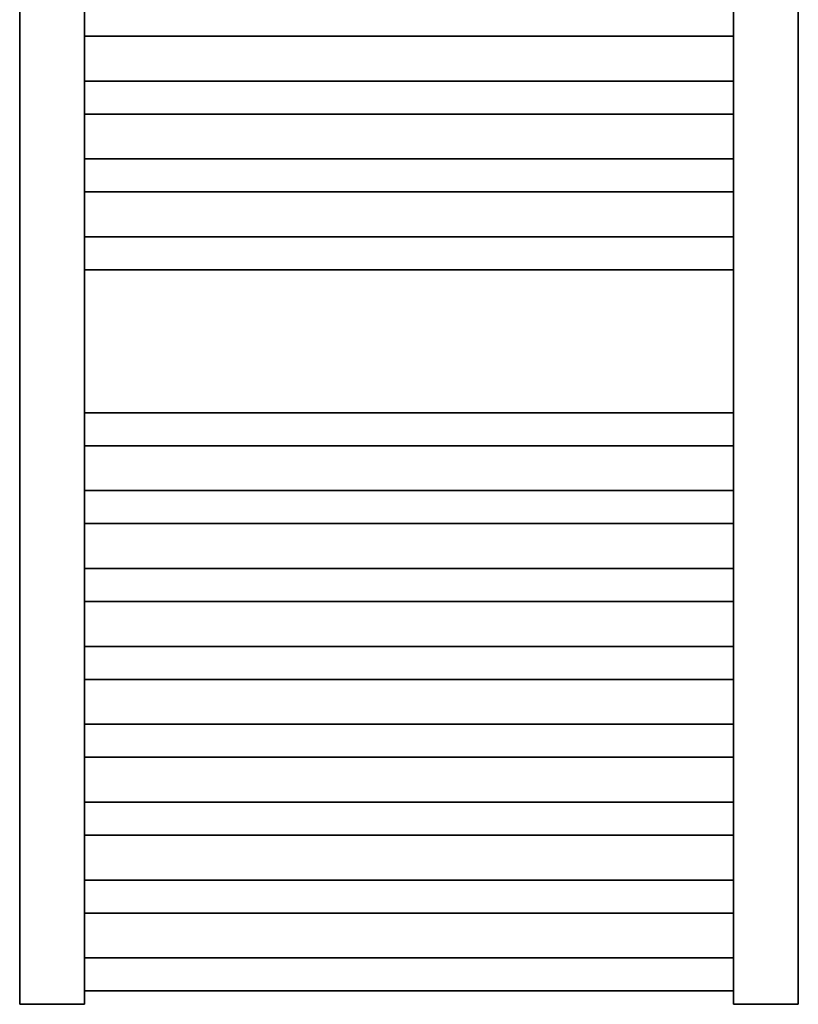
# Model space of a CAD drawing. Header units: millimetres. Extents: x 1279 to 58476, y -6899 to 74987.
# Tile 33 of 157: x 8735 to 9335, y -6385 to -5626. Entities that reach past the tile are written whole.
import ezdxf

# ---------------------------------------------------------------- set-up
doc = ezdxf.new("R2010")
doc.units = ezdxf.units.MM
doc.layers.add('UT_ZAŘÍZENÍ - OT', color=3, linetype='Continuous', lineweight=35)

msp = doc.modelspace()

# ---------------------------------------------------------------- linework, layer by layer
at = {"layer": 'UT_ZAŘÍZENÍ - OT', "linetype": 'Continuous'}
for p, q in [((8735.08, -4564.56), (8735.08, -6384.56)), ((8785.08, -6384.56), (8785.08, -4564.56)), ((9285.08, -4564.56), (9285.08, -6384.56)), ((9335.08, -6384.56), (9335.08, -4564.56)), ((8785.08, -5638.83), (9285.08, -5638.83)), ((8785.08, -5638.83), (9285.08, -5638.83)), ((8785.08, -5638.83), (9285.08, -5638.83)), ((8785.08, -5638.83), (9285.08, -5638.83)), ((8785.08, -5638.83), (9285.08, -5638.83)), ((8785.08, -5638.83), (9285.08, -5638.83)), ((8785.08, -5638.83), (9285.08, -5638.83)), ((8785.08, -5638.83), (9285.08, -5638.83)), ((8785.08, -5638.83), (9285.08, -5638.83)), ((8785.08, -5638.83), (9285.08, -5638.83)), ((8785.08, -5638.83), (9285.08, -5638.83)), ((8785.08, -5638.83), (9285.08, -5638.83)), ((8785.08, -5638.83), (9285.08, -5638.83)), ((8785.08, -5638.83), (9285.08, -5638.83)), ((8785.08, -5638.83), (9285.08, -5638.83)), ((8785.08, -5638.83), (9285.08, -5638.83)), ((8785.08, -5638.83), (9285.08, -5638.83)), ((8785.08, -5638.83), (9285.08, -5638.83)), ((8785.08, -5638.83), (9285.08, -5638.83)), ((8785.08, -5638.83), (9285.08, -5638.83)), ((8785.08, -5638.83), (9285.08, -5638.83)), ((8785.08, -5638.83), (9285.08, -5638.83)), ((8785.08, -5638.83), (9285.08, -5638.83)), ((8785.08, -5638.83), (9285.08, -5638.83)), ((8785.08, -5638.83), (9285.08, -5638.83)), ((8785.08, -5638.83), (9285.08, -5638.83)), ((8785.08, -5638.83), (9285.08, -5638.83)), ((8785.08, -5638.83), (9285.08, -5638.83)), ((8785.08, -5638.83), (9285.08, -5638.83)), ((8785.08, -5638.83), (9285.08, -5638.83)), ((8785.08, -5638.83), (9285.08, -5638.83)), ((8785.08, -5638.83), (9285.08, -5638.83)), ((8785.08, -5638.83), (9285.08, -5638.83)), ((8785.08, -5638.83), (9285.08, -5638.83)), ((8785.08, -5673.37), (9285.08, -5673.37)), ((8785.08, -5673.37), (9285.08, -5673.37)), ((8785.08, -5673.37), (9285.08, -5673.37)), ((8785.08, -5673.37), (9285.08, -5673.37)), ((8785.08, -5673.37), (9285.08, -5673.37)), ((8785.08, -5673.37), (9285.08, -5673.37)), ((8785.08, -5673.37), (9285.08, -5673.37)), ((8785.08, -5673.37), (9285.08, -5673.37)), ((8785.08, -5673.37), (9285.08, -5673.37)), ((8785.08, -5673.37), (9285.08, -5673.37)), ((8785.08, -5673.37), (9285.08, -5673.37)), ((8785.08, -5673.37), (9285.08, -5673.37)), ((8785.08, -5673.37), (9285.08, -5673.37)), ((8785.08, -5673.37), (9285.08, -5673.37)), ((8785.08, -5673.37), (9285.08, -5673.37)), ((8785.08, -5673.37), (9285.08, -5673.37)), ((8785.08, -5673.37), (9285.08, -5673.37)), ((8785.08, -5673.37), (9285.08, -5673.37)), ((8785.08, -5673.37), (9285.08, -5673.37)), ((8785.08, -5673.37), (9285.08, -5673.37)), ((8785.08, -5673.37), (9285.08, -5673.37)), ((8785.08, -5673.37), (9285.08, -5673.37)), ((8785.08, -5673.37), (9285.08, -5673.37)), ((8785.08, -5673.37), (9285.08, -5673.37)), ((8785.08, -5673.37), (9285.08, -5673.37)), ((8785.08, -5673.37), (9285.08, -5673.37)), ((8785.08, -5673.37), (9285.08, -5673.37)), ((8785.08, -5673.37), (9285.08, -5673.37)), ((8785.08, -5673.37), (9285.08, -5673.37)), ((8785.08, -5673.37), (9285.08, -5673.37)), ((8785.08, -5673.37), (9285.08, -5673.37)), ((8785.08, -5673.37), (9285.08, -5673.37)), ((8785.08, -5673.37), (9285.08, -5673.37)), ((8785.08, -5673.37), (9285.08, -5673.37)), ((8785.08, -5698.83), (9285.08, -5698.83)), ((8785.08, -5698.83), (9285.08, -5698.83)), ((8785.08, -5698.83), (9285.08, -5698.83)), ((8785.08, -5698.83), (9285.08, -5698.83)), ((8785.08, -5698.83), (9285.08, -5698.83)), ((8785.08, -5698.83), (9285.08, -5698.83)), ((8785.08, -5698.83), (9285.08, -5698.83)), ((8785.08, -5698.83), (9285.08, -5698.83)), ((8785.08, -5698.83), (9285.08, -5698.83)), ((8785.08, -5698.83), (9285.08, -5698.83)), ((8785.08, -5698.83), (9285.08, -5698.83)), ((8785.08, -5698.83), (9285.08, -5698.83)), ((8785.08, -5698.83), (9285.08, -5698.83)), ((8785.08, -5698.83), (9285.08, -5698.83)), ((8785.08, -5698.83), (9285.08, -5698.83)), ((8785.08, -5698.83), (9285.08, -5698.83)), ((8785.08, -5698.83), (9285.08, -5698.83)), ((8785.08, -5698.83), (9285.08, -5698.83)), ((8785.08, -5698.83), (9285.08, -5698.83)), ((8785.08, -5698.83), (9285.08, -5698.83)), ((8785.08, -5698.83), (9285.08, -5698.83)), ((8785.08, -5698.83), (9285.08, -5698.83)), ((8785.08, -5698.83), (9285.08, -5698.83)), ((8785.08, -5698.83), (9285.08, -5698.83)), ((8785.08, -5698.83), (9285.08, -5698.83)), ((8785.08, -5698.83), (9285.08, -5698.83)), ((8785.08, -5698.83), (9285.08, -5698.83)), ((8785.08, -5698.83), (9285.08, -5698.83)), ((8785.08, -5698.83), (9285.08, -5698.83)), ((8785.08, -5698.83), (9285.08, -5698.83)), ((8785.08, -5698.83), (9285.08, -5698.83)), ((8785.08, -5698.83), (9285.08, -5698.83)), ((8785.08, -5698.83), (9285.08, -5698.83)), ((8785.08, -5698.83), (9285.08, -5698.83)), ((8785.08, -5733.37), (9285.08, -5733.37)), ((8785.08, -5733.37), (9285.08, -5733.37)), ((8785.08, -5733.37), (9285.08, -5733.37)), ((8785.08, -5733.37), (9285.08, -5733.37)), ((8785.08, -5733.37), (9285.08, -5733.37)), ((8785.08, -5733.37), (9285.08, -5733.37)), ((8785.08, -5733.37), (9285.08, -5733.37)), ((8785.08, -5733.37), (9285.08, -5733.37)), ((8785.08, -5733.37), (9285.08, -5733.37)), ((8785.08, -5733.37), (9285.08, -5733.37)), ((8785.08, -5733.37), (9285.08, -5733.37)), ((8785.08, -5733.37), (9285.08, -5733.37)), ((8785.08, -5733.37), (9285.08, -5733.37)), ((8785.08, -5733.37), (9285.08, -5733.37)), ((8785.08, -5733.37), (9285.08, -5733.37)), ((8785.08, -5733.37), (9285.08, -5733.37)), ((8785.08, -5733.37), (9285.08, -5733.37)), ((8785.08, -5733.37), (9285.08, -5733.37)), ((8785.08, -5733.37), (9285.08, -5733.37)), ((8785.08, -5733.37), (9285.08, -5733.37)), ((8785.08, -5733.37), (9285.08, -5733.37)), ((8785.08, -5733.37), (9285.08, -5733.37)), ((8785.08, -5733.37), (9285.08, -5733.37)), ((8785.08, -5733.37), (9285.08, -5733.37)), ((8785.08, -5733.37), (9285.08, -5733.37)), ((8785.08, -5733.37), (9285.08, -5733.37)), ((8785.08, -5733.37), (9285.08, -5733.37)), ((8785.08, -5733.37), (9285.08, -5733.37)), ((8785.08, -5733.37), (9285.08, -5733.37)), ((8785.08, -5733.37), (9285.08, -5733.37)), ((8785.08, -5733.37), (9285.08, -5733.37)), ((8785.08, -5733.37), (9285.08, -5733.37)), ((8785.08, -5733.37), (9285.08, -5733.37)), ((8785.08, -5733.37), (9285.08, -5733.37)), ((8785.08, -5758.83), (9285.08, -5758.83)), ((8785.08, -5758.83), (9285.08, -5758.83)), ((8785.08, -5758.83), (9285.08, -5758.83)), ((8785.08, -5758.83), (9285.08, -5758.83)), ((8785.08, -5758.83), (9285.08, -5758.83)), ((8785.08, -5758.83), (9285.08, -5758.83)), ((8785.08, -5758.83), (9285.08, -5758.83)), ((8785.08, -5758.83), (9285.08, -5758.83)), ((8785.08, -5758.83), (9285.08, -5758.83)), ((8785.08, -5758.83), (9285.08, -5758.83)), ((8785.08, -5758.83), (9285.08, -5758.83)), ((8785.08, -5758.83), (9285.08, -5758.83)), ((8785.08, -5758.83), (9285.08, -5758.83)), ((8785.08, -5758.83), (9285.08, -5758.83)), ((8785.08, -5758.83), (9285.08, -5758.83)), ((8785.08, -5758.83), (9285.08, -5758.83)), ((8785.08, -5758.83), (9285.08, -5758.83)), ((8785.08, -5758.83), (9285.08, -5758.83)), ((8785.08, -5758.83), (9285.08, -5758.83)), ((8785.08, -5758.83), (9285.08, -5758.83)), ((8785.08, -5758.83), (9285.08, -5758.83)), ((8785.08, -5758.83), (9285.08, -5758.83)), ((8785.08, -5758.83), (9285.08, -5758.83)), ((8785.08, -5758.83), (9285.08, -5758.83)), ((8785.08, -5758.83), (9285.08, -5758.83)), ((8785.08, -5758.83), (9285.08, -5758.83)), ((8785.08, -5758.83), (9285.08, -5758.83)), ((8785.08, -5758.83), (9285.08, -5758.83)), ((8785.08, -5758.83), (9285.08, -5758.83)), ((8785.08, -5758.83), (9285.08, -5758.83)), ((8785.08, -5758.83), (9285.08, -5758.83)), ((8785.08, -5758.83), (9285.08, -5758.83)), ((8785.08, -5758.83), (9285.08, -5758.83)), ((8785.08, -5758.83), (9285.08, -5758.83)), ((8785.08, -5793.37), (9285.08, -5793.37)), ((8785.08, -5793.37), (9285.08, -5793.37)), ((8785.08, -5793.37), (9285.08, -5793.37)), ((8785.08, -5793.37), (9285.08, -5793.37)), ((8785.08, -5793.37), (9285.08, -5793.37)), ((8785.08, -5793.37), (9285.08, -5793.37)), ((8785.08, -5793.37), (9285.08, -5793.37)), ((8785.08, -5793.37), (9285.08, -5793.37)), ((8785.08, -5793.37), (9285.08, -5793.37)), ((8785.08, -5793.37), (9285.08, -5793.37)), ((8785.08, -5793.37), (9285.08, -5793.37)), ((8785.08, -5793.37), (9285.08, -5793.37)), ((8785.08, -5793.37), (9285.08, -5793.37)), ((8785.08, -5793.37), (9285.08, -5793.37)), ((8785.08, -5793.37), (9285.08, -5793.37)), ((8785.08, -5793.37), (9285.08, -5793.37)), ((8785.08, -5793.37), (9285.08, -5793.37)), ((8785.08, -5793.37), (9285.08, -5793.37)), ((8785.08, -5793.37), (9285.08, -5793.37)), ((8785.08, -5793.37), (9285.08, -5793.37)), ((8785.08, -5793.37), (9285.08, -5793.37)), ((8785.08, -5793.37), (9285.08, -5793.37)), ((8785.08, -5793.37), (9285.08, -5793.37)), ((8785.08, -5793.37), (9285.08, -5793.37)), ((8785.08, -5793.37), (9285.08, -5793.37)), ((8785.08, -5793.37), (9285.08, -5793.37)), ((8785.08, -5793.37), (9285.08, -5793.37)), ((8785.08, -5793.37), (9285.08, -5793.37)), ((8785.08, -5793.37), (9285.08, -5793.37)), ((8785.08, -5793.37), (9285.08, -5793.37)), ((8785.08, -5793.37), (9285.08, -5793.37)), ((8785.08, -5793.37), (9285.08, -5793.37)), ((8785.08, -5793.37), (9285.08, -5793.37)), ((8785.08, -5793.37), (9285.08, -5793.37)), ((8785.08, -5818.83), (9285.08, -5818.83)), ((8785.08, -5818.83), (9285.08, -5818.83)), ((8785.08, -5818.83), (9285.08, -5818.83)), ((8785.08, -5818.83), (9285.08, -5818.83)), ((8785.08, -5818.83), (9285.08, -5818.83)), ((8785.08, -5818.83), (9285.08, -5818.83)), ((8785.08, -5818.83), (9285.08, -5818.83)), ((8785.08, -5818.83), (9285.08, -5818.83)), ((8785.08, -5818.83), (9285.08, -5818.83)), ((8785.08, -5818.83), (9285.08, -5818.83)), ((8785.08, -5818.83), (9285.08, -5818.83)), ((8785.08, -5818.83), (9285.08, -5818.83)), ((8785.08, -5818.83), (9285.08, -5818.83)), ((8785.08, -5818.83), (9285.08, -5818.83)), ((8785.08, -5818.83), (9285.08, -5818.83)), ((8785.08, -5818.83), (9285.08, -5818.83)), ((8785.08, -5818.83), (9285.08, -5818.83)), ((8785.08, -5818.83), (9285.08, -5818.83)), ((8785.08, -5818.83), (9285.08, -5818.83)), ((8785.08, -5818.83), (9285.08, -5818.83)), ((8785.08, -5818.83), (9285.08, -5818.83)), ((8785.08, -5818.83), (9285.08, -5818.83)), ((8785.08, -5818.83), (9285.08, -5818.83)), ((8785.08, -5818.83), (9285.08, -5818.83)), ((8785.08, -5818.83), (9285.08, -5818.83)), ((8785.08, -5818.83), (9285.08, -5818.83)), ((8785.08, -5818.83), (9285.08, -5818.83)), ((8785.08, -5818.83), (9285.08, -5818.83)), ((8785.08, -5818.83), (9285.08, -5818.83)), ((8785.08, -5818.83), (9285.08, -5818.83)), ((8785.08, -5818.83), (9285.08, -5818.83)), ((8785.08, -5818.83), (9285.08, -5818.83)), ((8785.08, -5818.83), (9285.08, -5818.83)), ((8785.08, -5818.83), (9285.08, -5818.83)), ((8785.08, -5928.83), (9285.08, -5928.83)), ((8785.08, -5928.83), (9285.08, -5928.83)), ((8785.08, -5928.83), (9285.08, -5928.83)), ((8785.08, -5928.83), (9285.08, -5928.83)), ((8785.08, -5928.83), (9285.08, -5928.83)), ((8785.08, -5928.83), (9285.08, -5928.83)), ((8785.08, -5928.83), (9285.08, -5928.83)), ((8785.08, -5928.83), (9285.08, -5928.83)), ((8785.08, -5928.83), (9285.08, -5928.83)), ((8785.08, -5928.83), (9285.08, -5928.83)), ((8785.08, -5928.83), (9285.08, -5928.83)), ((8785.08, -5928.83), (9285.08, -5928.83)), ((8785.08, -5928.83), (9285.08, -5928.83)), ((8785.08, -5928.83), (9285.08, -5928.83)), ((8785.08, -5928.83), (9285.08, -5928.83)), ((8785.08, -5928.83), (9285.08, -5928.83)), ((8785.08, -5928.83), (9285.08, -5928.83)), ((8785.08, -5928.83), (9285.08, -5928.83)), ((8785.08, -5928.83), (9285.08, -5928.83)), ((8785.08, -5928.83), (9285.08, -5928.83)), ((8785.08, -5928.83), (9285.08, -5928.83)), ((8785.08, -5928.83), (9285.08, -5928.83)), ((8785.08, -5928.83), (9285.08, -5928.83)), ((8785.08, -5928.83), (9285.08, -5928.83)), ((8785.08, -5928.83), (9285.08, -5928.83)), ((8785.08, -5928.83), (9285.08, -5928.83)), ((8785.08, -5928.83), (9285.08, -5928.83)), ((8785.08, -5928.83), (9285.08, -5928.83)), ((8785.08, -5928.83), (9285.08, -5928.83)), ((8785.08, -5928.83), (9285.08, -5928.83)), ((8785.08, -5928.83), (9285.08, -5928.83)), ((8785.08, -5928.83), (9285.08, -5928.83)), ((8785.08, -5928.83), (9285.08, -5928.83)), ((8785.08, -5928.83), (9285.08, -5928.83)), ((8785.08, -5954.29), (9285.08, -5954.29)), ((8785.08, -5954.29), (9285.08, -5954.29)), ((8785.08, -5954.29), (9285.08, -5954.29)), ((8785.08, -5954.29), (9285.08, -5954.29)), ((8785.08, -5954.29), (9285.08, -5954.29)), ((8785.08, -5954.29), (9285.08, -5954.29)), ((8785.08, -5954.29), (9285.08, -5954.29)), ((8785.08, -5954.29), (9285.08, -5954.29)), ((8785.08, -5954.29), (9285.08, -5954.29)), ((8785.08, -5954.29), (9285.08, -5954.29)), ((8785.08, -5954.29), (9285.08, -5954.29)), ((8785.08, -5954.29), (9285.08, -5954.29)), ((8785.08, -5954.29), (9285.08, -5954.29)), ((8785.08, -5954.29), (9285.08, -5954.29)), ((8785.08, -5954.29), (9285.08, -5954.29)), ((8785.08, -5954.29), (9285.08, -5954.29)), ((8785.08, -5954.29), (9285.08, -5954.29)), ((8785.08, -5954.29), (9285.08, -5954.29)), ((8785.08, -5954.29), (9285.08, -5954.29)), ((8785.08, -5954.29), (9285.08, -5954.29)), ((8785.08, -5954.29), (9285.08, -5954.29)), ((8785.08, -5954.29), (9285.08, -5954.29)), ((8785.08, -5954.29), (9285.08, -5954.29)), ((8785.08, -5954.29), (9285.08, -5954.29)), ((8785.08, -5954.29), (9285.08, -5954.29)), ((8785.08, -5954.29), (9285.08, -5954.29)), ((8785.08, -5954.29), (9285.08, -5954.29)), ((8785.08, -5954.29), (9285.08, -5954.29)), ((8785.08, -5954.29), (9285.08, -5954.29)), ((8785.08, -5954.29), (9285.08, -5954.29)), ((8785.08, -5954.29), (9285.08, -5954.29)), ((8785.08, -5954.29), (9285.08, -5954.29)), ((8785.08, -5954.29), (9285.08, -5954.29)), ((8785.08, -5954.29), (9285.08, -5954.29)), ((8785.08, -5988.83), (9285.08, -5988.83)), ((8785.08, -5988.83), (9285.08, -5988.83)), ((8785.08, -5988.83), (9285.08, -5988.83)), ((8785.08, -5988.83), (9285.08, -5988.83)), ((8785.08, -5988.83), (9285.08, -5988.83)), ((8785.08, -5988.83), (9285.08, -5988.83)), ((8785.08, -5988.83), (9285.08, -5988.83)), ((8785.08, -5988.83), (9285.08, -5988.83)), ((8785.08, -5988.83), (9285.08, -5988.83)), ((8785.08, -5988.83), (9285.08, -5988.83)), ((8785.08, -5988.83), (9285.08, -5988.83)), ((8785.08, -5988.83), (9285.08, -5988.83)), ((8785.08, -5988.83), (9285.08, -5988.83)), ((8785.08, -5988.83), (9285.08, -5988.83)), ((8785.08, -5988.83), (9285.08, -5988.83)), ((8785.08, -5988.83), (9285.08, -5988.83)), ((8785.08, -5988.83), (9285.08, -5988.83)), ((8785.08, -5988.83), (9285.08, -5988.83)), ((8785.08, -5988.83), (9285.08, -5988.83)), ((8785.08, -5988.83), (9285.08, -5988.83)), ((8785.08, -5988.83), (9285.08, -5988.83)), ((8785.08, -5988.83), (9285.08, -5988.83)), ((8785.08, -5988.83), (9285.08, -5988.83)), ((8785.08, -5988.83), (9285.08, -5988.83)), ((8785.08, -5988.83), (9285.08, -5988.83)), ((8785.08, -5988.83), (9285.08, -5988.83)), ((8785.08, -5988.83), (9285.08, -5988.83)), ((8785.08, -5988.83), (9285.08, -5988.83)), ((8785.08, -5988.83), (9285.08, -5988.83)), ((8785.08, -5988.83), (9285.08, -5988.83)), ((8785.08, -5988.83), (9285.08, -5988.83)), ((8785.08, -5988.83), (9285.08, -5988.83)), ((8785.08, -5988.83), (9285.08, -5988.83)), ((8785.08, -5988.83), (9285.08, -5988.83)), ((8785.08, -6014.29), (9285.08, -6014.29)), ((8785.08, -6014.29), (9285.08, -6014.29)), ((8785.08, -6014.29), (9285.08, -6014.29)), ((8785.08, -6014.29), (9285.08, -6014.29)), ((8785.08, -6014.29), (9285.08, -6014.29)), ((8785.08, -6014.29), (9285.08, -6014.29)), ((8785.08, -6014.29), (9285.08, -6014.29)), ((8785.08, -6014.29), (9285.08, -6014.29)), ((8785.08, -6014.29), (9285.08, -6014.29)), ((8785.08, -6014.29), (9285.08, -6014.29)), ((8785.08, -6014.29), (9285.08, -6014.29)), ((8785.08, -6014.29), (9285.08, -6014.29)), ((8785.08, -6014.29), (9285.08, -6014.29)), ((8785.08, -6014.29), (9285.08, -6014.29)), ((8785.08, -6014.29), (9285.08, -6014.29)), ((8785.08, -6014.29), (9285.08, -6014.29)), ((8785.08, -6014.29), (9285.08, -6014.29)), ((8785.08, -6014.29), (9285.08, -6014.29)), ((8785.08, -6014.29), (9285.08, -6014.29)), ((8785.08, -6014.29), (9285.08, -6014.29)), ((8785.08, -6014.29), (9285.08, -6014.29)), ((8785.08, -6014.29), (9285.08, -6014.29)), ((8785.08, -6014.29), (9285.08, -6014.29)), ((8785.08, -6014.29), (9285.08, -6014.29)), ((8785.08, -6014.29), (9285.08, -6014.29)), ((8785.08, -6014.29), (9285.08, -6014.29)), ((8785.08, -6014.29), (9285.08, -6014.29)), ((8785.08, -6014.29), (9285.08, -6014.29)), ((8785.08, -6014.29), (9285.08, -6014.29)), ((8785.08, -6014.29), (9285.08, -6014.29)), ((8785.08, -6014.29), (9285.08, -6014.29)), ((8785.08, -6014.29), (9285.08, -6014.29)), ((8785.08, -6014.29), (9285.08, -6014.29)), ((8785.08, -6014.29), (9285.08, -6014.29)), ((8785.08, -6048.83), (9285.08, -6048.83)), ((8785.08, -6048.83), (9285.08, -6048.83)), ((8785.08, -6048.83), (9285.08, -6048.83)), ((8785.08, -6048.83), (9285.08, -6048.83)), ((8785.08, -6048.83), (9285.08, -6048.83)), ((8785.08, -6048.83), (9285.08, -6048.83)), ((8785.08, -6048.83), (9285.08, -6048.83)), ((8785.08, -6048.83), (9285.08, -6048.83)), ((8785.08, -6048.83), (9285.08, -6048.83)), ((8785.08, -6048.83), (9285.08, -6048.83)), ((8785.08, -6048.83), (9285.08, -6048.83)), ((8785.08, -6048.83), (9285.08, -6048.83)), ((8785.08, -6048.83), (9285.08, -6048.83)), ((8785.08, -6048.83), (9285.08, -6048.83)), ((8785.08, -6048.83), (9285.08, -6048.83)), ((8785.08, -6048.83), (9285.08, -6048.83)), ((8785.08, -6048.83), (9285.08, -6048.83)), ((8785.08, -6048.83), (9285.08, -6048.83)), ((8785.08, -6048.83), (9285.08, -6048.83)), ((8785.08, -6048.83), (9285.08, -6048.83)), ((8785.08, -6048.83), (9285.08, -6048.83)), ((8785.08, -6048.83), (9285.08, -6048.83)), ((8785.08, -6048.83), (9285.08, -6048.83)), ((8785.08, -6048.83), (9285.08, -6048.83)), ((8785.08, -6048.83), (9285.08, -6048.83)), ((8785.08, -6048.83), (9285.08, -6048.83)), ((8785.08, -6048.83), (9285.08, -6048.83)), ((8785.08, -6048.83), (9285.08, -6048.83)), ((8785.08, -6048.83), (9285.08, -6048.83)), ((8785.08, -6048.83), (9285.08, -6048.83)), ((8785.08, -6048.83), (9285.08, -6048.83)), ((8785.08, -6048.83), (9285.08, -6048.83)), ((8785.08, -6048.83), (9285.08, -6048.83)), ((8785.08, -6048.83), (9285.08, -6048.83)), ((8785.08, -6074.29), (9285.08, -6074.29)), ((8785.08, -6074.29), (9285.08, -6074.29)), ((8785.08, -6074.29), (9285.08, -6074.29)), ((8785.08, -6074.29), (9285.08, -6074.29)), ((8785.08, -6074.29), (9285.08, -6074.29)), ((8785.08, -6074.29), (9285.08, -6074.29)), ((8785.08, -6074.29), (9285.08, -6074.29)), ((8785.08, -6074.29), (9285.08, -6074.29)), ((8785.08, -6074.29), (9285.08, -6074.29)), ((8785.08, -6074.29), (9285.08, -6074.29)), ((8785.08, -6074.29), (9285.08, -6074.29)), ((8785.08, -6074.29), (9285.08, -6074.29)), ((8785.08, -6074.29), (9285.08, -6074.29)), ((8785.08, -6074.29), (9285.08, -6074.29)), ((8785.08, -6074.29), (9285.08, -6074.29)), ((8785.08, -6074.29), (9285.08, -6074.29)), ((8785.08, -6074.29), (9285.08, -6074.29)), ((8785.08, -6074.29), (9285.08, -6074.29)), ((8785.08, -6074.29), (9285.08, -6074.29)), ((8785.08, -6074.29), (9285.08, -6074.29)), ((8785.08, -6074.29), (9285.08, -6074.29)), ((8785.08, -6074.29), (9285.08, -6074.29)), ((8785.08, -6074.29), (9285.08, -6074.29)), ((8785.08, -6074.29), (9285.08, -6074.29)), ((8785.08, -6074.29), (9285.08, -6074.29)), ((8785.08, -6074.29), (9285.08, -6074.29)), ((8785.08, -6074.29), (9285.08, -6074.29)), ((8785.08, -6074.29), (9285.08, -6074.29)), ((8785.08, -6074.29), (9285.08, -6074.29)), ((8785.08, -6074.29), (9285.08, -6074.29)), ((8785.08, -6074.29), (9285.08, -6074.29)), ((8785.08, -6074.29), (9285.08, -6074.29)), ((8785.08, -6074.29), (9285.08, -6074.29)), ((8785.08, -6074.29), (9285.08, -6074.29)), ((8785.08, -6108.83), (9285.08, -6108.83)), ((8785.08, -6108.83), (9285.08, -6108.83)), ((8785.08, -6108.83), (9285.08, -6108.83)), ((8785.08, -6108.83), (9285.08, -6108.83)), ((8785.08, -6108.83), (9285.08, -6108.83)), ((8785.08, -6108.83), (9285.08, -6108.83)), ((8785.08, -6108.83), (9285.08, -6108.83)), ((8785.08, -6108.83), (9285.08, -6108.83)), ((8785.08, -6108.83), (9285.08, -6108.83)), ((8785.08, -6108.83), (9285.08, -6108.83)), ((8785.08, -6108.83), (9285.08, -6108.83)), ((8785.08, -6108.83), (9285.08, -6108.83)), ((8785.08, -6108.83), (9285.08, -6108.83)), ((8785.08, -6108.83), (9285.08, -6108.83)), ((8785.08, -6108.83), (9285.08, -6108.83)), ((8785.08, -6108.83), (9285.08, -6108.83)), ((8785.08, -6108.83), (9285.08, -6108.83)), ((8785.08, -6108.83), (9285.08, -6108.83)), ((8785.08, -6108.83), (9285.08, -6108.83)), ((8785.08, -6108.83), (9285.08, -6108.83)), ((8785.08, -6108.83), (9285.08, -6108.83)), ((8785.08, -6108.83), (9285.08, -6108.83)), ((8785.08, -6108.83), (9285.08, -6108.83)), ((8785.08, -6108.83), (9285.08, -6108.83)), ((8785.08, -6108.83), (9285.08, -6108.83)), ((8785.08, -6108.83), (9285.08, -6108.83)), ((8785.08, -6108.83), (9285.08, -6108.83)), ((8785.08, -6108.83), (9285.08, -6108.83)), ((8785.08, -6108.83), (9285.08, -6108.83)), ((8785.08, -6108.83), (9285.08, -6108.83)), ((8785.08, -6108.83), (9285.08, -6108.83)), ((8785.08, -6108.83), (9285.08, -6108.83)), ((8785.08, -6108.83), (9285.08, -6108.83)), ((8785.08, -6108.83), (9285.08, -6108.83)), ((8785.08, -6134.29), (9285.08, -6134.29)), ((8785.08, -6134.29), (9285.08, -6134.29)), ((8785.08, -6134.29), (9285.08, -6134.29)), ((8785.08, -6134.29), (9285.08, -6134.29)), ((8785.08, -6134.29), (9285.08, -6134.29)), ((8785.08, -6134.29), (9285.08, -6134.29)), ((8785.08, -6134.29), (9285.08, -6134.29)), ((8785.08, -6134.29), (9285.08, -6134.29)), ((8785.08, -6134.29), (9285.08, -6134.29)), ((8785.08, -6134.29), (9285.08, -6134.29)), ((8785.08, -6134.29), (9285.08, -6134.29)), ((8785.08, -6134.29), (9285.08, -6134.29)), ((8785.08, -6134.29), (9285.08, -6134.29)), ((8785.08, -6134.29), (9285.08, -6134.29)), ((8785.08, -6134.29), (9285.08, -6134.29)), ((8785.08, -6134.29), (9285.08, -6134.29)), ((8785.08, -6134.29), (9285.08, -6134.29)), ((8785.08, -6134.29), (9285.08, -6134.29)), ((8785.08, -6134.29), (9285.08, -6134.29)), ((8785.08, -6134.29), (9285.08, -6134.29)), ((8785.08, -6134.29), (9285.08, -6134.29)), ((8785.08, -6134.29), (9285.08, -6134.29)), ((8785.08, -6134.29), (9285.08, -6134.29)), ((8785.08, -6134.29), (9285.08, -6134.29)), ((8785.08, -6134.29), (9285.08, -6134.29)), ((8785.08, -6134.29), (9285.08, -6134.29)), ((8785.08, -6134.29), (9285.08, -6134.29)), ((8785.08, -6134.29), (9285.08, -6134.29)), ((8785.08, -6134.29), (9285.08, -6134.29)), ((8785.08, -6134.29), (9285.08, -6134.29)), ((8785.08, -6134.29), (9285.08, -6134.29)), ((8785.08, -6134.29), (9285.08, -6134.29)), ((8785.08, -6134.29), (9285.08, -6134.29)), ((8785.08, -6134.29), (9285.08, -6134.29)), ((8785.08, -6168.83), (9285.08, -6168.83)), ((8785.08, -6168.83), (9285.08, -6168.83)), ((8785.08, -6168.83), (9285.08, -6168.83)), ((8785.08, -6168.83), (9285.08, -6168.83)), ((8785.08, -6168.83), (9285.08, -6168.83)), ((8785.08, -6168.83), (9285.08, -6168.83)), ((8785.08, -6168.83), (9285.08, -6168.83)), ((8785.08, -6168.83), (9285.08, -6168.83)), ((8785.08, -6168.83), (9285.08, -6168.83)), ((8785.08, -6168.83), (9285.08, -6168.83)), ((8785.08, -6168.83), (9285.08, -6168.83)), ((8785.08, -6168.83), (9285.08, -6168.83)), ((8785.08, -6168.83), (9285.08, -6168.83)), ((8785.08, -6168.83), (9285.08, -6168.83)), ((8785.08, -6168.83), (9285.08, -6168.83)), ((8785.08, -6168.83), (9285.08, -6168.83)), ((8785.08, -6168.83), (9285.08, -6168.83)), ((8785.08, -6168.83), (9285.08, -6168.83)), ((8785.08, -6168.83), (9285.08, -6168.83)), ((8785.08, -6168.83), (9285.08, -6168.83)), ((8785.08, -6168.83), (9285.08, -6168.83)), ((8785.08, -6168.83), (9285.08, -6168.83)), ((8785.08, -6168.83), (9285.08, -6168.83)), ((8785.08, -6168.83), (9285.08, -6168.83)), ((8785.08, -6168.83), (9285.08, -6168.83)), ((8785.08, -6168.83), (9285.08, -6168.83)), ((8785.08, -6168.83), (9285.08, -6168.83)), ((8785.08, -6168.83), (9285.08, -6168.83)), ((8785.08, -6168.83), (9285.08, -6168.83)), ((8785.08, -6168.83), (9285.08, -6168.83)), ((8785.08, -6168.83), (9285.08, -6168.83)), ((8785.08, -6168.83), (9285.08, -6168.83)), ((8785.08, -6168.83), (9285.08, -6168.83)), ((8785.08, -6168.83), (9285.08, -6168.83)), ((8785.08, -6194.29), (9285.08, -6194.29)), ((8785.08, -6194.29), (9285.08, -6194.29)), ((8785.08, -6194.29), (9285.08, -6194.29)), ((8785.08, -6194.29), (9285.08, -6194.29)), ((8785.08, -6194.29), (9285.08, -6194.29)), ((8785.08, -6194.29), (9285.08, -6194.29)), ((8785.08, -6194.29), (9285.08, -6194.29)), ((8785.08, -6194.29), (9285.08, -6194.29)), ((8785.08, -6194.29), (9285.08, -6194.29)), ((8785.08, -6194.29), (9285.08, -6194.29)), ((8785.08, -6194.29), (9285.08, -6194.29)), ((8785.08, -6194.29), (9285.08, -6194.29)), ((8785.08, -6194.29), (9285.08, -6194.29)), ((8785.08, -6194.29), (9285.08, -6194.29)), ((8785.08, -6194.29), (9285.08, -6194.29)), ((8785.08, -6194.29), (9285.08, -6194.29)), ((8785.08, -6194.29), (9285.08, -6194.29)), ((8785.08, -6194.29), (9285.08, -6194.29)), ((8785.08, -6194.29), (9285.08, -6194.29)), ((8785.08, -6194.29), (9285.08, -6194.29)), ((8785.08, -6194.29), (9285.08, -6194.29)), ((8785.08, -6194.29), (9285.08, -6194.29)), ((8785.08, -6194.29), (9285.08, -6194.29)), ((8785.08, -6194.29), (9285.08, -6194.29)), ((8785.08, -6194.29), (9285.08, -6194.29)), ((8785.08, -6194.29), (9285.08, -6194.29)), ((8785.08, -6194.29), (9285.08, -6194.29)), ((8785.08, -6194.29), (9285.08, -6194.29)), ((8785.08, -6194.29), (9285.08, -6194.29)), ((8785.08, -6194.29), (9285.08, -6194.29)), ((8785.08, -6194.29), (9285.08, -6194.29)), ((8785.08, -6194.29), (9285.08, -6194.29)), ((8785.08, -6194.29), (9285.08, -6194.29)), ((8785.08, -6194.29), (9285.08, -6194.29)), ((8785.08, -6228.83), (9285.08, -6228.83)), ((8785.08, -6228.83), (9285.08, -6228.83)), ((8785.08, -6228.83), (9285.08, -6228.83)), ((8785.08, -6228.83), (9285.08, -6228.83)), ((8785.08, -6228.83), (9285.08, -6228.83)), ((8785.08, -6228.83), (9285.08, -6228.83)), ((8785.08, -6228.83), (9285.08, -6228.83)), ((8785.08, -6228.83), (9285.08, -6228.83)), ((8785.08, -6228.83), (9285.08, -6228.83)), ((8785.08, -6228.83), (9285.08, -6228.83)), ((8785.08, -6228.83), (9285.08, -6228.83)), ((8785.08, -6228.83), (9285.08, -6228.83)), ((8785.08, -6228.83), (9285.08, -6228.83)), ((8785.08, -6228.83), (9285.08, -6228.83)), ((8785.08, -6228.83), (9285.08, -6228.83)), ((8785.08, -6228.83), (9285.08, -6228.83)), ((8785.08, -6228.83), (9285.08, -6228.83)), ((8785.08, -6228.83), (9285.08, -6228.83)), ((8785.08, -6228.83), (9285.08, -6228.83)), ((8785.08, -6228.83), (9285.08, -6228.83)), ((8785.08, -6228.83), (9285.08, -6228.83)), ((8785.08, -6228.83), (9285.08, -6228.83)), ((8785.08, -6228.83), (9285.08, -6228.83)), ((8785.08, -6228.83), (9285.08, -6228.83)), ((8785.08, -6228.83), (9285.08, -6228.83)), ((8785.08, -6228.83), (9285.08, -6228.83)), ((8785.08, -6228.83), (9285.08, -6228.83)), ((8785.08, -6228.83), (9285.08, -6228.83)), ((8785.08, -6228.83), (9285.08, -6228.83)), ((8785.08, -6228.83), (9285.08, -6228.83)), ((8785.08, -6228.83), (9285.08, -6228.83)), ((8785.08, -6228.83), (9285.08, -6228.83)), ((8785.08, -6228.83), (9285.08, -6228.83)), ((8785.08, -6228.83), (9285.08, -6228.83)), ((8785.08, -6254.29), (9285.08, -6254.29)), ((8785.08, -6254.29), (9285.08, -6254.29)), ((8785.08, -6254.29), (9285.08, -6254.29)), ((8785.08, -6254.29), (9285.08, -6254.29)), ((8785.08, -6254.29), (9285.08, -6254.29)), ((8785.08, -6254.29), (9285.08, -6254.29)), ((8785.08, -6254.29), (9285.08, -6254.29)), ((8785.08, -6254.29), (9285.08, -6254.29)), ((8785.08, -6254.29), (9285.08, -6254.29)), ((8785.08, -6254.29), (9285.08, -6254.29)), ((8785.08, -6254.29), (9285.08, -6254.29)), ((8785.08, -6254.29), (9285.08, -6254.29)), ((8785.08, -6254.29), (9285.08, -6254.29)), ((8785.08, -6254.29), (9285.08, -6254.29)), ((8785.08, -6254.29), (9285.08, -6254.29)), ((8785.08, -6254.29), (9285.08, -6254.29)), ((8785.08, -6254.29), (9285.08, -6254.29)), ((8785.08, -6254.29), (9285.08, -6254.29)), ((8785.08, -6254.29), (9285.08, -6254.29)), ((8785.08, -6254.29), (9285.08, -6254.29)), ((8785.08, -6254.29), (9285.08, -6254.29)), ((8785.08, -6254.29), (9285.08, -6254.29)), ((8785.08, -6254.29), (9285.08, -6254.29)), ((8785.08, -6254.29), (9285.08, -6254.29)), ((8785.08, -6254.29), (9285.08, -6254.29)), ((8785.08, -6254.29), (9285.08, -6254.29)), ((8785.08, -6254.29), (9285.08, -6254.29)), ((8785.08, -6254.29), (9285.08, -6254.29)), ((8785.08, -6254.29), (9285.08, -6254.29)), ((8785.08, -6254.29), (9285.08, -6254.29)), ((8785.08, -6254.29), (9285.08, -6254.29)), ((8785.08, -6254.29), (9285.08, -6254.29)), ((8785.08, -6254.29), (9285.08, -6254.29)), ((8785.08, -6254.29), (9285.08, -6254.29)), ((8785.08, -6288.83), (9285.08, -6288.83)), ((8785.08, -6288.83), (9285.08, -6288.83)), ((8785.08, -6288.83), (9285.08, -6288.83)), ((8785.08, -6288.83), (9285.08, -6288.83)), ((8785.08, -6288.83), (9285.08, -6288.83)), ((8785.08, -6288.83), (9285.08, -6288.83)), ((8785.08, -6288.83), (9285.08, -6288.83)), ((8785.08, -6288.83), (9285.08, -6288.83)), ((8785.08, -6288.83), (9285.08, -6288.83)), ((8785.08, -6288.83), (9285.08, -6288.83)), ((8785.08, -6288.83), (9285.08, -6288.83)), ((8785.08, -6288.83), (9285.08, -6288.83)), ((8785.08, -6288.83), (9285.08, -6288.83)), ((8785.08, -6288.83), (9285.08, -6288.83)), ((8785.08, -6288.83), (9285.08, -6288.83)), ((8785.08, -6288.83), (9285.08, -6288.83)), ((8785.08, -6288.83), (9285.08, -6288.83)), ((8785.08, -6288.83), (9285.08, -6288.83)), ((8785.08, -6288.83), (9285.08, -6288.83)), ((8785.08, -6288.83), (9285.08, -6288.83)), ((8785.08, -6288.83), (9285.08, -6288.83)), ((8785.08, -6288.83), (9285.08, -6288.83)), ((8785.08, -6288.83), (9285.08, -6288.83)), ((8785.08, -6288.83), (9285.08, -6288.83)), ((8785.08, -6288.83), (9285.08, -6288.83)), ((8785.08, -6288.83), (9285.08, -6288.83)), ((8785.08, -6288.83), (9285.08, -6288.83)), ((8785.08, -6288.83), (9285.08, -6288.83)), ((8785.08, -6288.83), (9285.08, -6288.83)), ((8785.08, -6288.83), (9285.08, -6288.83)), ((8785.08, -6288.83), (9285.08, -6288.83)), ((8785.08, -6288.83), (9285.08, -6288.83)), ((8785.08, -6288.83), (9285.08, -6288.83)), ((8785.08, -6288.83), (9285.08, -6288.83)), ((8785.08, -6314.29), (9285.08, -6314.29)), ((8785.08, -6314.29), (9285.08, -6314.29)), ((8785.08, -6314.29), (9285.08, -6314.29)), ((8785.08, -6314.29), (9285.08, -6314.29)), ((8785.08, -6314.29), (9285.08, -6314.29)), ((8785.08, -6314.29), (9285.08, -6314.29)), ((8785.08, -6314.29), (9285.08, -6314.29)), ((8785.08, -6314.29), (9285.08, -6314.29)), ((8785.08, -6314.29), (9285.08, -6314.29)), ((8785.08, -6314.29), (9285.08, -6314.29)), ((8785.08, -6314.29), (9285.08, -6314.29)), ((8785.08, -6314.29), (9285.08, -6314.29)), ((8785.08, -6314.29), (9285.08, -6314.29)), ((8785.08, -6314.29), (9285.08, -6314.29)), ((8785.08, -6314.29), (9285.08, -6314.29)), ((8785.08, -6314.29), (9285.08, -6314.29)), ((8785.08, -6314.29), (9285.08, -6314.29)), ((8785.08, -6314.29), (9285.08, -6314.29)), ((8785.08, -6314.29), (9285.08, -6314.29)), ((8785.08, -6314.29), (9285.08, -6314.29)), ((8785.08, -6314.29), (9285.08, -6314.29)), ((8785.08, -6314.29), (9285.08, -6314.29)), ((8785.08, -6314.29), (9285.08, -6314.29)), ((8785.08, -6314.29), (9285.08, -6314.29)), ((8785.08, -6314.29), (9285.08, -6314.29)), ((8785.08, -6314.29), (9285.08, -6314.29)), ((8785.08, -6314.29), (9285.08, -6314.29)), ((8785.08, -6314.29), (9285.08, -6314.29)), ((8785.08, -6314.29), (9285.08, -6314.29)), ((8785.08, -6314.29), (9285.08, -6314.29)), ((8785.08, -6314.29), (9285.08, -6314.29)), ((8785.08, -6314.29), (9285.08, -6314.29)), ((8785.08, -6314.29), (9285.08, -6314.29)), ((8785.08, -6314.29), (9285.08, -6314.29)), ((9285.08, -6334.56), (9285.08, -6334.56)), ((9285.08, -6348.83), (9285.08, -6343.56)), ((9285.08, -6343.56), (9285.08, -6348.83)), ((9285.08, -6348.83), (9285.08, -6343.56)), ((9285.08, -6343.56), (9285.08, -6348.83)), ((9285.08, -6348.83), (9285.08, -6343.56)), ((9285.08, -6343.56), (9285.08, -6348.83)), ((9285.08, -6348.83), (9285.08, -6343.56)), ((9285.08, -6343.56), (9285.08, -6348.83)), ((9285.08, -6348.83), (9285.08, -6343.56)), ((9285.08, -6343.56), (9285.08, -6348.83)), ((9285.08, -6348.83), (9285.08, -6343.56)), ((9285.08, -6343.56), (9285.08, -6348.83)), ((9285.08, -6348.83), (9285.08, -6343.56)), ((9285.08, -6343.56), (9285.08, -6348.83)), ((9285.08, -6348.83), (9285.08, -6343.56)), ((9285.08, -6343.56), (9285.08, -6348.83)), ((9285.08, -6348.83), (9285.08, -6343.56)), ((9285.08, -6343.56), (9285.08, -6348.83)), ((9285.08, -6348.83), (9285.08, -6343.56)), ((9285.08, -6343.56), (9285.08, -6348.83)), ((9285.08, -6348.83), (9285.08, -6343.56)), ((9285.08, -6343.56), (9285.08, -6348.83)), ((9285.08, -6348.83), (9285.08, -6343.56)), ((9285.08, -6343.56), (9285.08, -6348.83)), ((9285.08, -6348.83), (9285.08, -6343.56)), ((9285.08, -6343.56), (9285.08, -6348.83)), ((9285.08, -6348.83), (9285.08, -6343.56)), ((9285.08, -6343.56), (9285.08, -6348.83)), ((9285.08, -6348.83), (9285.08, -6343.56)), ((9285.08, -6343.56), (9285.08, -6348.83)), ((9285.08, -6348.83), (9285.08, -6343.56)), ((9285.08, -6343.56), (9285.08, -6348.83)), ((9285.08, -6348.83), (9285.08, -6343.56)), ((9285.08, -6343.56), (9285.08, -6348.83)), ((8785.08, -6348.83), (9285.08, -6348.83)), ((8785.08, -6348.83), (9285.08, -6348.83)), ((8785.08, -6348.83), (9285.08, -6348.83)), ((8785.08, -6348.83), (9285.08, -6348.83)), ((8785.08, -6348.83), (9285.08, -6348.83)), ((8785.08, -6348.83), (9285.08, -6348.83)), ((8785.08, -6348.83), (9285.08, -6348.83)), ((8785.08, -6348.83), (9285.08, -6348.83)), ((8785.08, -6348.83), (9285.08, -6348.83)), ((8785.08, -6348.83), (9285.08, -6348.83)), ((8785.08, -6348.83), (9285.08, -6348.83)), ((8785.08, -6348.83), (9285.08, -6348.83)), ((8785.08, -6348.83), (9285.08, -6348.83)), ((8785.08, -6348.83), (9285.08, -6348.83)), ((8785.08, -6348.83), (9285.08, -6348.83)), ((8785.08, -6348.83), (9285.08, -6348.83)), ((8785.08, -6348.83), (9285.08, -6348.83)), ((8785.08, -6348.83), (9285.08, -6348.83)), ((8785.08, -6348.83), (9285.08, -6348.83)), ((8785.08, -6348.83), (9285.08, -6348.83)), ((8785.08, -6348.83), (9285.08, -6348.83)), ((8785.08, -6348.83), (9285.08, -6348.83)), ((8785.08, -6348.83), (9285.08, -6348.83)), ((8785.08, -6348.83), (9285.08, -6348.83)), ((8785.08, -6348.83), (9285.08, -6348.83)), ((8785.08, -6348.83), (9285.08, -6348.83)), ((8785.08, -6348.83), (9285.08, -6348.83)), ((8785.08, -6348.83), (9285.08, -6348.83)), ((8785.08, -6348.83), (9285.08, -6348.83)), ((8785.08, -6348.83), (9285.08, -6348.83)), ((8785.08, -6348.83), (9285.08, -6348.83)), ((8785.08, -6348.83), (9285.08, -6348.83)), ((8785.08, -6348.83), (9285.08, -6348.83)), ((8785.08, -6348.83), (9285.08, -6348.83)), ((9285.08, -6361.56), (9285.08, -6348.83)), ((9285.08, -6348.83), (9285.08, -6361.56)), ((9285.08, -6361.56), (9285.08, -6348.83)), ((9285.08, -6348.83), (9285.08, -6361.56)), ((9285.08, -6361.56), (9285.08, -6348.83)), ((9285.08, -6348.83), (9285.08, -6361.56)), ((9285.08, -6361.56), (9285.08, -6348.83)), ((9285.08, -6348.83), (9285.08, -6361.56)), ((9285.08, -6361.56), (9285.08, -6348.83)), ((9285.08, -6348.83), (9285.08, -6361.56)), ((9285.08, -6361.56), (9285.08, -6348.83)), ((9285.08, -6348.83), (9285.08, -6361.56)), ((9285.08, -6361.56), (9285.08, -6348.83)), ((9285.08, -6348.83), (9285.08, -6361.56)), ((9285.08, -6361.56), (9285.08, -6348.83)), ((9285.08, -6348.83), (9285.08, -6361.56)), ((9285.08, -6361.56), (9285.08, -6348.83)), ((9285.08, -6348.83), (9285.08, -6361.56)), ((9285.08, -6361.56), (9285.08, -6348.83)), ((9285.08, -6348.83), (9285.08, -6361.56)), ((9285.08, -6361.56), (9285.08, -6348.83)), ((9285.08, -6348.83), (9285.08, -6361.56)), ((9285.08, -6361.56), (9285.08, -6348.83)), ((9285.08, -6348.83), (9285.08, -6361.56)), ((9285.08, -6361.56), (9285.08, -6348.83)), ((9285.08, -6348.83), (9285.08, -6361.56)), ((9285.08, -6361.56), (9285.08, -6348.83)), ((9285.08, -6348.83), (9285.08, -6361.56)), ((9285.08, -6361.56), (9285.08, -6348.83)), ((9285.08, -6348.83), (9285.08, -6361.56)), ((9285.08, -6361.56), (9285.08, -6348.83)), ((9285.08, -6348.83), (9285.08, -6361.56)), ((9285.08, -6361.56), (9285.08, -6348.83)), ((9285.08, -6348.83), (9285.08, -6361.56)), ((9285.08, -6361.56), (9285.08, -6374.29)), ((9285.08, -6374.29), (9285.08, -6361.56)), ((9285.08, -6361.56), (9285.08, -6374.29)), ((9285.08, -6374.29), (9285.08, -6361.56)), ((9285.08, -6361.56), (9285.08, -6374.29)), ((9285.08, -6374.29), (9285.08, -6361.56)), ((9285.08, -6361.56), (9285.08, -6374.29)), ((9285.08, -6374.29), (9285.08, -6361.56)), ((9285.08, -6361.56), (9285.08, -6374.29)), ((9285.08, -6374.29), (9285.08, -6361.56)), ((9285.08, -6361.56), (9285.08, -6374.29)), ((9285.08, -6374.29), (9285.08, -6361.56)), ((9285.08, -6361.56), (9285.08, -6374.29)), ((9285.08, -6374.29), (9285.08, -6361.56)), ((9285.08, -6361.56), (9285.08, -6374.29)), ((9285.08, -6374.29), (9285.08, -6361.56)), ((9285.08, -6361.56), (9285.08, -6374.29)), ((9285.08, -6374.29), (9285.08, -6361.56)), ((9285.08, -6361.56), (9285.08, -6374.29)), ((9285.08, -6374.29), (9285.08, -6361.56)), ((9285.08, -6361.56), (9285.08, -6374.29)), ((9285.08, -6374.29), (9285.08, -6361.56)), ((9285.08, -6361.56), (9285.08, -6374.29)), ((9285.08, -6374.29), (9285.08, -6361.56)), ((9285.08, -6361.56), (9285.08, -6374.29)), ((9285.08, -6374.29), (9285.08, -6361.56)), ((9285.08, -6361.56), (9285.08, -6374.29)), ((9285.08, -6374.29), (9285.08, -6361.56)), ((9285.08, -6361.56), (9285.08, -6374.29)), ((9285.08, -6374.29), (9285.08, -6361.56)), ((9285.08, -6361.56), (9285.08, -6374.29)), ((9285.08, -6374.29), (9285.08, -6361.56)), ((9285.08, -6361.56), (9285.08, -6374.29)), ((9285.08, -6374.29), (9285.08, -6361.56)), ((8785.08, -6374.29), (9285.08, -6374.29)), ((8785.08, -6374.29), (9285.08, -6374.29)), ((8785.08, -6374.29), (9285.08, -6374.29)), ((8785.08, -6374.29), (9285.08, -6374.29)), ((8785.08, -6374.29), (9285.08, -6374.29)), ((8785.08, -6374.29), (9285.08, -6374.29)), ((8785.08, -6374.29), (9285.08, -6374.29)), ((8785.08, -6374.29), (9285.08, -6374.29)), ((8785.08, -6374.29), (9285.08, -6374.29)), ((8785.08, -6374.29), (9285.08, -6374.29)), ((8785.08, -6374.29), (9285.08, -6374.29)), ((8785.08, -6374.29), (9285.08, -6374.29)), ((8785.08, -6374.29), (9285.08, -6374.29)), ((8785.08, -6374.29), (9285.08, -6374.29)), ((8785.08, -6374.29), (9285.08, -6374.29)), ((8785.08, -6374.29), (9285.08, -6374.29)), ((8785.08, -6374.29), (9285.08, -6374.29)), ((8785.08, -6374.29), (9285.08, -6374.29)), ((8785.08, -6374.29), (9285.08, -6374.29)), ((8785.08, -6374.29), (9285.08, -6374.29)), ((8785.08, -6374.29), (9285.08, -6374.29)), ((8785.08, -6374.29), (9285.08, -6374.29)), ((8785.08, -6374.29), (9285.08, -6374.29)), ((8785.08, -6374.29), (9285.08, -6374.29)), ((8785.08, -6374.29), (9285.08, -6374.29)), ((8785.08, -6374.29), (9285.08, -6374.29)), ((8785.08, -6374.29), (9285.08, -6374.29)), ((8785.08, -6374.29), (9285.08, -6374.29)), ((8785.08, -6374.29), (9285.08, -6374.29)), ((8785.08, -6374.29), (9285.08, -6374.29)), ((8785.08, -6374.29), (9285.08, -6374.29)), ((8785.08, -6374.29), (9285.08, -6374.29)), ((8785.08, -6374.29), (9285.08, -6374.29)), ((8785.08, -6374.29), (9285.08, -6374.29)), ((9285.08, -6374.29), (9285.08, -6379.56)), ((9285.08, -6379.56), (9285.08, -6374.29)), ((9285.08, -6374.29), (9285.08, -6379.56)), ((9285.08, -6379.56), (9285.08, -6374.29)), ((9285.08, -6374.29), (9285.08, -6379.56)), ((9285.08, -6379.56), (9285.08, -6374.29)), ((9285.08, -6374.29), (9285.08, -6379.56)), ((9285.08, -6379.56), (9285.08, -6374.29)), ((9285.08, -6374.29), (9285.08, -6379.56)), ((9285.08, -6379.56), (9285.08, -6374.29)), ((9285.08, -6374.29), (9285.08, -6379.56)), ((9285.08, -6379.56), (9285.08, -6374.29)), ((9285.08, -6374.29), (9285.08, -6379.56)), ((9285.08, -6379.56), (9285.08, -6374.29)), ((9285.08, -6374.29), (9285.08, -6379.56)), ((9285.08, -6379.56), (9285.08, -6374.29)), ((9285.08, -6374.29), (9285.08, -6379.56)), ((9285.08, -6379.56), (9285.08, -6374.29)), ((9285.08, -6374.29), (9285.08, -6379.56)), ((9285.08, -6379.56), (9285.08, -6374.29)), ((9285.08, -6374.29), (9285.08, -6379.56)), ((9285.08, -6379.56), (9285.08, -6374.29)), ((9285.08, -6374.29), (9285.08, -6379.56)), ((9285.08, -6379.56), (9285.08, -6374.29)), ((9285.08, -6374.29), (9285.08, -6379.56)), ((9285.08, -6379.56), (9285.08, -6374.29)), ((9285.08, -6374.29), (9285.08, -6379.56)), ((9285.08, -6379.56), (9285.08, -6374.29)), ((9285.08, -6374.29), (9285.08, -6379.56)), ((9285.08, -6379.56), (9285.08, -6374.29)), ((9285.08, -6374.29), (9285.08, -6379.56)), ((9285.08, -6379.56), (9285.08, -6374.29)), ((9285.08, -6374.29), (9285.08, -6379.56)), ((9285.08, -6379.56), (9285.08, -6374.29)), ((8735.08, -6384.56), (8785.08, -6384.56)), ((9285.08, -6384.56), (9285.08, -6384.56)), ((9285.08, -6384.56), (9335.08, -6384.56))]:
    msp.add_line(p, q, dxfattribs=at)

doc.saveas('drawing.dxf')
